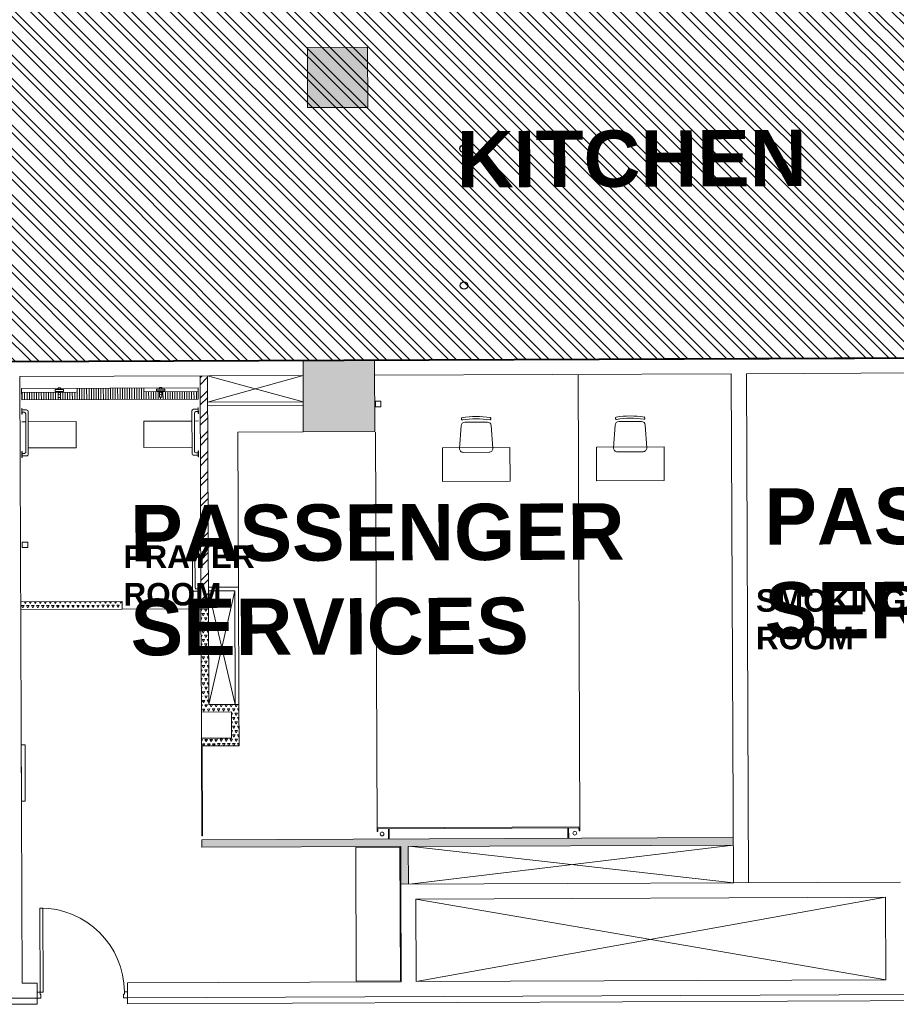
# Model space of a CAD drawing. Header units: millimetres. Extents: x 21148.2 to 21239.2, y 30135 to 30201.8.
# Tile 144 of 189: x 21184.6 to 21196.2, y 30166.5 to 30179.6. Entities that reach past the tile are written whole.
import ezdxf

# ---------------------------------------------------------------- set-up
doc = ezdxf.new("R2010")
doc.units = ezdxf.units.MM
doc.linetypes.add('Existing Modification Level 0$0$RETAIL-PTB LEVEL 0$0$ACAD_ISO04W100', pattern=[30, 24, -3, 0, -3])
for name, color, linetype, lineweight in [('AR-T1E-20-L1$0$BIAL - T1E - LT - 001 - AR - DWG - 0134 & 138$0$EAST COLUMN-PTB LEVEL 1$0$A-COL-PATT', 7, 'Continuous', 13), ('AR-T1E-20-L1$0$BIAL - T1E - LT - 001 - AR - DWG - 0134 & 138$0$EAST COLUMN-PTB LEVEL 1$0$A-COLS', 7, 'Continuous', 13), ('AR-T1E-20-L1$0$BIAL - T1E - LT - 001 - AR - DWG - 0134 & 138$0$EAST FURN AND EQPM- PTB LEVEL 1$0$I-ANNO-DIMS', 7, 'Continuous', 13), ('AR-T1E-20-L1$0$BIAL - T1E - LT - 001 - AR - DWG - 0134 & 138$0$EAST FURN AND EQPM- PTB LEVEL 1$0$I-DETL-LIT2', 7, 'Continuous', 13), ('AR-T1E-20-L1$0$BIAL - T1E - LT - 001 - AR - DWG - 0134 & 138$0$EAST FURN AND EQPM- PTB LEVEL 1$0$I-ELEV-LIT2', 7, 'Continuous', 13), ('AR-T1E-20-L1$0$BIAL - T1E - LT - 001 - AR - DWG - 0134 & 138$0$EAST FURN AND EQPM- PTB LEVEL 1$0$I-FINS', 7, 'Continuous', 13), ('AR-T1E-20-L1$0$BIAL - T1E - LT - 001 - AR - DWG - 0134 & 138$0$EAST FURN AND EQPM- PTB LEVEL 1$0$I-FLOR', 7, 'Continuous', 13), ('AR-T1E-20-L1$0$BIAL - T1E - LT - 001 - AR - DWG - 0134 & 138$0$EAST FURN AND EQPM- PTB LEVEL 1$0$I-FLOR-HTCH', 7, 'Continuous', 13), ('AR-T1E-20-L1$0$BIAL - T1E - LT - 001 - AR - DWG - 0134 & 138$0$EAST FURN AND EQPM- PTB LEVEL 1$0$I-FURN', 7, 'Continuous', 13), ('AR-T1E-20-L1$0$BIAL - T1E - LT - 001 - AR - DWG - 0134 & 138$0$EAST FURN AND EQPM- PTB LEVEL 1$0$I-FURN-FIXD', 7, 'Continuous', 13), ('AR-T1E-20-L1$0$BIAL - T1E - LT - 001 - AR - DWG - 0134 & 138$0$EAST FURN AND EQPM- PTB LEVEL 1$0$I-WALL', 7, 'Continuous', 13), ('AR-T1E-20-L1$0$BIAL - T1E - LT - 001 - AR - DWG - 0134 & 138$0$EAST FURN AND EQPM- PTB LEVEL 1$0$LEVEL E$0$I-FURN-SEAT', 7, 'Continuous', 13), ('AR-T1E-20-L1$0$BIAL - T1E - LT - 001 - AR - DWG - 0134 & 138$0$EAST PTB LVL 1-BUILDING WALLS$0$A-DETL-PATT', 7, 'Continuous', 13), ('AR-T1E-20-L1$0$BIAL - T1E - LT - 001 - AR - DWG - 0134 & 138$0$EAST PTB LVL 1-BUILDING WALLS$0$A-DOOR', 7, 'Continuous', 13), ('AR-T1E-20-L1$0$BIAL - T1E - LT - 001 - AR - DWG - 0134 & 138$0$EAST PTB LVL 1-BUILDING WALLS$0$A-WALL', 7, 'Continuous', 13), ('AR-T1E-20-L1$0$BIAL - T1E - LT - 001 - AR - DWG - 0134 & 138$0$EAST PTB LVL 1-BUILDING WALLS$0$I-ANNO-DIMS', 7, 'Continuous', 13), ('AR-T1E-20-L1$0$BIAL - T1E - LT - 001 - AR - DWG - 0134 & 138$0$EAST PTB LVL 1-BUILDING WALLS$0$I-ELEV-LIT2', 7, 'Continuous', 13), ('AR-T1E-20-L1$0$BIAL - T1E - LT - 001 - AR - DWG - 0134 & 138$0$EAST PTB LVL 1-BUILDING WALLS$0$I-FURN', 7, 'Continuous', 13), ('AR-T1E-20-L1$0$BIAL - T1E - LT - 001 - AR - DWG - 0134 & 138$0$EAST PTB LVL 1-BUILDING WALLS$0$I-WALL', 7, 'Continuous', 13), ('AR-T1E-20-L1$0$BIAL - T1E - LT - 001 - AR - DWG - 0134 & 138$0$EAST PTB LVL 1-BUILDING WALLS$0$I-WALL-HTCH', 7, 'Continuous', 13), ('AR-T1E-20-L1$0$BIAL - T1E - LT - 001 - AR - DWG - 0134 & 138$0$EAST PTB LVL 1-BUILDING WALLS$0$I-WALL-LGHT', 7, 'Continuous', 13), ('AR-T1E-20-L1$0$BIAL - T1E - LT - 001 - AR - DWG - 0134 & 138$0$EAST PTB LVL 1-FLOOR CUT-OUTS$0$A-FLOR-CUTO', 7, 'Continuous', 13), ('AR-T1E-20-L1$0$BIAL - T1E - LT - 001 - AR - DWG - 0134 & 138$0$EAST PTB LVL 1-RETAIL LAYOUT$0$plines', 7, 'Continuous', 13), ('AR-T1E-20-L1$0$Text', 7, 'Continuous', 13), ('Existing Modification Level 0$0$RETAIL-PTB LEVEL 0$0$A-RETAIL', 7, 'Continuous', 60)]:
    doc.layers.add(name, color=color, linetype=linetype, lineweight=lineweight)
doc.styles.add('AR-T1E-20-L1$0$ARIALBOLD.8', font='arialbd.ttf', dxfattribs={"width": 0.8, "height": 2.5})
doc.styles.get("Standard").update_dxf_attribs({"font": 'arial.ttf'})
pattern_1 = [(60.229905, (20923.607067, 30209.51523), (-0.033568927, 0.057608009), [0.0333375, -0.0333375]), (120.229905, (20923.607067, 30209.51523), (-0.066674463, -0.000267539), [0.0333375, -0.0333375]), (0.229905, (20923.59028, 30209.544034), (0.033105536, 0.057875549), [0.0333375, -0.0333375])]

# ---------------------------------------------------------------- blocks, each defined once
blk = doc.blocks.new('*U15')
for points in [[(0, 0), (0, 1120), (40, 1120), (40, 0)], [(-40, 0), (0, 0), (0, -30), (10, -30), (10, -80), (-40, -80)], [(1160, 0), (1120, 0), (1120, -30), (1110, -30), (1110, -80), (1160, -80)]]:
    blk.add_lwpolyline(points, close=True)
blk.add_arc((0, 0), 1120, 0, 90)
blk = doc.blocks.new('AR-T1E-20-L1$0$BIAL - T1E - LT - 001 - AR - DWG - 0134 & 138$0$EAST FURN AND EQPM- PTB LEVEL 1$0$椅子-01')
for p, q in [((-192, 234), (-192, 223)), ((198, 234), (198, 224))]:
    blk.add_line(p, q)
blk.add_lwpolyline([(174, -218, 0.434552), (224, -165), (203, 137, 0.394163), (154, 184), (-147, 184, 0.392795), (-197, 137), (-219, -164, 0.435961), (-169, -218)], format="xyb", close=True)
for centre, radius, start, end in [((-182, 234), 10, 99.042, 180), ((-182, 223), 10, 180, 279.12), ((4, -932), 1190, 81.0071, 99.042), ((4, -932), 1160, 80.9296, 99.12), ((188, 224), 10, 260.9296, 0), ((188, 234), 10, 0, 81.0071)]:
    blk.add_arc(centre, radius, start, end)
blk = doc.blocks.new('AR-T1E-20-L1$0$BIAL - T1E - LT - 001 - AR - DWG - 0134 & 138$0$EAST FURN AND EQPM- PTB LEVEL 1$0$GRAB BAR - PLAN')
at = {"layer": 'AR-T1E-20-L1$0$BIAL - T1E - LT - 001 - AR - DWG - 0134 & 138$0$EAST FURN AND EQPM- PTB LEVEL 1$0$I-FURN-FIXD'}
for p, q in [((-305.5, -3), (-305.5, -65)), ((-285.5, -85), (285.5, -85)), ((-273.5, -3), (-273.5, -33)), ((253.5, -53), (-253.5, -53)), ((273.5, -33), (273.5, -3)), ((305.5, -65), (305.5, -3))]:
    blk.add_line(p, q, dxfattribs=at)
for points in [[(-329.5, -3), (-249.5, -3), (-249.5, 0), (-329.5, 0)], [(329.5, -3), (249.5, -3), (249.5, 0), (329.5, 0)]]:
    blk.add_lwpolyline(points, close=True, dxfattribs=at)
for centre, start, end in [((-285.5, -65), 180, 270), ((-253.5, -33), 180, 270), ((253.5, -33), 270, 0), ((285.5, -65), 270, 0)]:
    blk.add_arc(centre, 20, start, end, dxfattribs=at)
blk = doc.blocks.new('AR-T1E-20-L1$0$BIAL - T1E - LT - 001 - AR - DWG - 0134 & 138$0$EAST FURN AND EQPM- PTB LEVEL 1$0$LEVEL E$0$A$C1C04556D')
at = {"ltscale": 0.25}
for points in [[(63, 119), (63, 141), (95, 141), (95, 119)], [(95, 96), (95, 14), (63, 14), (63, 96)]]:
    blk.add_lwpolyline(points, dxfattribs=at)
blk.add_lwpolyline([(23, 119), (135, 119), (135, 96), (23, 96)], close=True, dxfattribs=at)
blk.add_circle((79, 64), 16, dxfattribs=at)

msp = doc.modelspace()

# ---------------------------------------------------------------- hatches: boundary and pattern name
at = {"true_color": 0xfeeab9}
h = msp.add_hatch(dxfattribs=at)
h.set_pattern_fill('ANSI32', color=254, scale=0.023, angle=90)
h.set_pattern_definition([(135, (21151.4033, 30177.6676), (-0.1549094, -0.1549094), []), (135, (21151.4033, 30177.77087), (-0.1549094, -0.1549094), [])])
h.paths.add_polyline_path([(21201.017, 30182.017), (21213.672, 30182.027), (21213.672, 30185.169), (21211.749, 30185.169), (21211.749, 30187.823), (21177.99, 30187.515, 0.591749), (21171.968, 30178.39), (21184.14, 30178.44), (21184.326, 30178.429), (21184.339, 30175.035), (21197.925, 30175.089), (21197.914, 30177.589), (21201.034, 30177.601)])
at = {"layer": 'AR-T1E-20-L1$0$BIAL - T1E - LT - 001 - AR - DWG - 0134 & 138$0$EAST COLUMN-PTB LEVEL 1$0$A-COL-PATT'}
for points in [[(21188.384, 30178.418), (21189.184, 30178.421), (21189.181, 30179.221), (21188.381, 30179.218)], [(21188.326, 30174.102), (21189.276, 30174.106), (21189.272, 30175.056), (21188.322, 30175.052)]]:
    msp.add_hatch(color=256, dxfattribs=at).paths.add_polyline_path(points, flags=0)
at = {"layer": 'AR-T1E-20-L1$0$BIAL - T1E - LT - 001 - AR - DWG - 0134 & 138$0$EAST FURN AND EQPM- PTB LEVEL 1$0$I-FLOR-HTCH'}
h = msp.add_hatch(dxfattribs=at)
h.set_pattern_fill('ANSI31', color=256, scale=0.01, angle=45.2299, style=0)
h.set_pattern_definition([(90.229905, (21035.17993, 30116.35136), (-0.0317497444, -0.0001274), [])])
h.paths.add_polyline_path([(21186.411, 30174.634), (21186.202, 30174.634), (21186.202, 30174.684), (21185.302, 30174.68), (21185.302, 30174.63), (21185.093, 30174.629), (21185.094, 30174.559), (21185.062, 30174.559), (21185.061, 30174.629), (21184.577, 30174.627), (21184.578, 30174.527), (21186.928, 30174.537), (21186.927, 30174.637), (21186.443, 30174.635), (21186.444, 30174.565), (21186.412, 30174.564)])
at = {"layer": 'AR-T1E-20-L1$0$BIAL - T1E - LT - 001 - AR - DWG - 0134 & 138$0$EAST PTB LVL 1-BUILDING WALLS$0$I-WALL-HTCH'}
h = msp.add_hatch(dxfattribs=at)
h.set_pattern_fill('ANSI32', color=256, scale=0.02, angle=0.2299, style=0)
h.set_pattern_definition([(45.2299, (21027.54216, 30046.04258), (-0.13524327, 0.13416225), []), (45.2299, (21027.63196, 30046.04295), (-0.13524327, 0.13416225), [])])
h.paths.add_polyline_path([(21186.964, 30171.747), (21187.064, 30171.747), (21187.052, 30174.847), (21186.952, 30174.847)])
h = msp.add_hatch(dxfattribs=at)
h.set_pattern_fill('TRIANG', color=256, scale=0.007, angle=0.2299, style=0)
h.set_pattern_definition(pattern_1)
h.paths.add_polyline_path([(21184.564, 30171.837), (21185.914, 30171.842), (21185.914, 30171.742), (21184.564, 30171.737)])
h = msp.add_hatch(dxfattribs=at)
h.set_pattern_fill('TRIANG', color=256, scale=0.007, angle=0.2299, style=0)
h.set_pattern_definition(pattern_1)
h.paths.add_polyline_path([(21186.97, 30170.372), (21187.37, 30170.373), (21187.371, 30170.023), (21186.971, 30170.022), (21186.971, 30169.922), (21187.471, 30169.924), (21187.469, 30170.474), (21187.069, 30170.472), (21187.064, 30171.747), (21186.964, 30171.747)])
h = msp.add_hatch(dxfattribs=at)
h.set_pattern_fill('TRIANG', color=256, scale=0.007, angle=0.2299, style=0)
h.set_pattern_definition(pattern_1)
h.paths.add_polyline_path([(21186.977, 30168.572), (21189.622, 30168.582), (21189.624, 30168.082), (21189.724, 30168.083), (21189.722, 30168.583), (21194.048, 30168.6), (21194.048, 30168.7), (21186.976, 30168.672)])

# ---------------------------------------------------------------- linework, layer by layer
at = {"color": 240, "true_color": 0xed1f24}
msp.add_lwpolyline([(21201.017, 30182.017), (21213.672, 30182.027), (21213.672, 30185.169), (21211.749, 30185.169), (21211.749, 30187.823), (21177.99, 30187.515, 0.591749), (21171.968, 30178.39), (21184.14, 30178.44), (21184.326, 30178.429), (21184.339, 30175.035), (21197.925, 30175.089), (21197.914, 30177.589), (21201.034, 30177.601), (21201.017, 30182.017)], format="xyb", close=True, dxfattribs=at)
msp.add_lwpolyline([(21177.988, 30187.517), (21211.746, 30187.825), (21211.746, 30185.171), (21213.67, 30185.171), (21213.67, 30182.029), (21201.015, 30182.02), (21201.032, 30177.603), (21197.912, 30177.591), (21197.922, 30175.091), (21184.337, 30175.037), (21184.323, 30178.642), (21184.138, 30178.442), (21171.966, 30178.392)], dxfattribs=at)
for centre in [(21190.46, 30177.871), (21190.466, 30176.05)]:
    msp.add_circle(centre, 0.05)
at = {"layer": 'AR-T1E-20-L1$0$BIAL - T1E - LT - 001 - AR - DWG - 0134 & 138$0$EAST COLUMN-PTB LEVEL 1$0$A-COLS'}
for p, q in [((21189.181, 30179.221), (21188.381, 30179.218)), ((21188.381, 30179.218), (21188.384, 30178.418)), ((21189.184, 30178.421), (21189.181, 30179.221)), ((21188.384, 30178.418), (21189.184, 30178.421)), ((21189.272, 30175.056), (21188.322, 30175.052)), ((21188.322, 30175.052), (21188.326, 30174.102)), ((21189.276, 30174.106), (21189.272, 30175.056)), ((21188.326, 30174.102), (21189.276, 30174.106))]:
    msp.add_line(p, q, dxfattribs=at)
at = {"layer": 'AR-T1E-20-L1$0$BIAL - T1E - LT - 001 - AR - DWG - 0134 & 138$0$EAST FURN AND EQPM- PTB LEVEL 1$0$I-ANNO-DIMS'}
msp.add_lwpolyline([(21184.578, 30174.527), (21186.928, 30174.537), (21186.927, 30174.687), (21184.577, 30174.677)], close=True, dxfattribs=at)
at = {"layer": 'AR-T1E-20-L1$0$BIAL - T1E - LT - 001 - AR - DWG - 0134 & 138$0$EAST FURN AND EQPM- PTB LEVEL 1$0$I-DETL-LIT2', "ltscale": 0.25}
for points in [[(21186.927, 30174.687), (21184.577, 30174.677)], [(21185.302, 30174.63), (21184.577, 30174.627)], [(21186.927, 30174.637), (21186.202, 30174.634)], [(21186.928, 30174.537), (21184.578, 30174.527)]]:
    msp.add_lwpolyline(points, dxfattribs=at)
at = {"layer": 'AR-T1E-20-L1$0$BIAL - T1E - LT - 001 - AR - DWG - 0134 & 138$0$EAST FURN AND EQPM- PTB LEVEL 1$0$I-ELEV-LIT2', "ltscale": 0.25}
msp.add_line((21186.202, 30174.634), (21186.202, 30174.684), dxfattribs=at)
at = {"layer": 'AR-T1E-20-L1$0$BIAL - T1E - LT - 001 - AR - DWG - 0134 & 138$0$EAST FURN AND EQPM- PTB LEVEL 1$0$I-FLOR'}
for points in [[(21184.579, 30174.237), (21184.632, 30174.237)], [(21186.876, 30174.246), (21186.929, 30174.247)]]:
    msp.add_lwpolyline(points, dxfattribs=at)
at = {"layer": 'AR-T1E-20-L1$0$BIAL - T1E - LT - 001 - AR - DWG - 0134 & 138$0$EAST FURN AND EQPM- PTB LEVEL 1$0$I-FURN'}
for points in [[(21191.079, 30173.445), (21191.077, 30173.895), (21190.177, 30173.891), (21190.179, 30173.441)], [(21193.129, 30173.453), (21193.127, 30173.903), (21192.227, 30173.899), (21192.229, 30173.449)]]:
    msp.add_lwpolyline(points, close=True, dxfattribs=at)
at = {"layer": 'AR-T1E-20-L1$0$BIAL - T1E - LT - 001 - AR - DWG - 0134 & 138$0$EAST FURN AND EQPM- PTB LEVEL 1$0$I-WALL'}
msp.add_lwpolyline([(21184.586, 30172.56), (21184.661, 30172.56), (21184.66, 30172.635), (21184.585, 30172.635)], close=True, dxfattribs=at)
at = {"layer": 'AR-T1E-20-L1$0$BIAL - T1E - LT - 001 - AR - DWG - 0134 & 138$0$EAST FURN AND EQPM- PTB LEVEL 1$0$LEVEL E$0$I-FURN-SEAT', "ltscale": 0.25}
for points in [[(21184.632, 30174.237), (21184.579, 30174.237)], [(21185.305, 30173.89), (21185.304, 30174.24), (21184.664, 30174.237)], [(21186.844, 30174.246), (21186.204, 30174.244), (21186.205, 30173.894)], [(21186.929, 30174.247), (21186.876, 30174.246)], [(21184.662, 30173.887), (21185.305, 30173.89)], [(21186.205, 30173.894), (21186.848, 30173.896)]]:
    msp.add_lwpolyline(points, dxfattribs=at)
at = {"layer": 'AR-T1E-20-L1$0$BIAL - T1E - LT - 001 - AR - DWG - 0134 & 138$0$EAST PTB LVL 1-BUILDING WALLS$0$A-DETL-PATT'}
for points in [[(21184.785, 30166.563), (21184.785, 30166.483), (21184.785, 30166.483), (21184.785, 30166.483), (21184.385, 30166.481), (21184.385, 30166.561)], [(21185.985, 30166.568), (21185.985, 30166.488), (21201.357, 30166.549)]]:
    msp.add_lwpolyline(points, dxfattribs=at)
at = {"layer": 'AR-T1E-20-L1$0$BIAL - T1E - LT - 001 - AR - DWG - 0134 & 138$0$EAST PTB LVL 1-BUILDING WALLS$0$A-WALL'}
for p, q in [((21188.322, 30175.052), (21184.551, 30175.037)), ((21188.323, 30174.852), (21188.322, 30175.052)), ((21197.922, 30175.091), (21189.272, 30175.056)), ((21189.273, 30174.856), (21189.272, 30175.056)), ((21194.223, 30174.876), (21197.923, 30174.891)), ((21184.552, 30174.837), (21188.323, 30174.852)), ((21184.552, 30174.837), (21184.584, 30166.762)), ((21186.964, 30171.747), (21186.952, 30174.847)), ((21187.064, 30171.747), (21187.052, 30174.847)), ((21189.273, 30174.856), (21194.023, 30174.875)), ((21194.023, 30174.875), (21194.05, 30168.1)), ((21194.25, 30168.101), (21194.223, 30174.876)), ((21184.564, 30171.837), (21185.914, 30171.842)), ((21184.564, 30171.737), (21185.914, 30171.742)), ((21185.914, 30171.742), (21185.914, 30171.842)), ((21186.97, 30170.372), (21186.964, 30171.747)), ((21186.964, 30171.747), (21187.064, 30171.747)), ((21187.069, 30170.472), (21187.064, 30171.747)), ((21187.069, 30170.472), (21187.469, 30170.474)), ((21187.469, 30170.474), (21187.471, 30169.924)), ((21186.97, 30170.372), (21187.37, 30170.373)), ((21186.97, 30170.372), (21187.37, 30170.373)), ((21187.37, 30170.373), (21187.371, 30170.023)), ((21187.37, 30170.373), (21187.371, 30170.023)), ((21187.371, 30170.023), (21186.971, 30170.022)), ((21187.371, 30170.023), (21186.971, 30170.022)), ((21186.971, 30170.022), (21186.971, 30169.922)), ((21186.971, 30169.922), (21187.471, 30169.924)), ((21194.048, 30168.7), (21186.976, 30168.672)), ((21186.976, 30168.672), (21186.977, 30168.572)), ((21189.722, 30168.583), (21194.048, 30168.6)), ((21186.977, 30168.572), (21189.622, 30168.582)), ((21189.622, 30168.582), (21189.624, 30168.082)), ((21189.724, 30168.083), (21189.722, 30168.583)), ((21189.624, 30168.082), (21196.274, 30168.109)), ((21189.624, 30168.082), (21189.63, 30166.782)), ((21189.825, 30167.883), (21196.075, 30167.908)), ((21189.825, 30167.883), (21189.83, 30166.783)), ((21196.075, 30167.908), (21196.08, 30166.808)), ((21184.584, 30166.762), (21184.784, 30166.763)), ((21184.785, 30166.563), (21184.784, 30166.763)), ((21189.63, 30166.782), (21185.984, 30166.768)), ((21185.985, 30166.568), (21185.984, 30166.768)), ((21196.08, 30166.808), (21189.83, 30166.783)), ((21201.276, 30166.629), (21185.985, 30166.568)), ((21184.785, 30166.563), (21184.385, 30166.561))]:
    msp.add_line(p, q, dxfattribs=at)
at = {"layer": 'AR-T1E-20-L1$0$BIAL - T1E - LT - 001 - AR - DWG - 0134 & 138$0$EAST PTB LVL 1-BUILDING WALLS$0$I-ANNO-DIMS'}
for p, q in [((21188.325, 30174.502), (21187.053, 30174.497)), ((21188.325, 30174.452), (21187.053, 30174.447)), ((21188.325, 30174.452), (21187.103, 30174.447)), ((21188.325, 30174.452), (21187.103, 30174.447)), ((21187.463, 30172.036), (21187.063, 30172.035)), ((21187.463, 30172.036), (21187.113, 30172.035)), ((21187.469, 30170.474), (21187.463, 30172.036)), ((21187.413, 30171.986), (21187.063, 30171.985)), ((21187.419, 30170.473), (21187.413, 30171.986))]:
    msp.add_line(p, q, dxfattribs=at)
at = {"layer": 'AR-T1E-20-L1$0$BIAL - T1E - LT - 001 - AR - DWG - 0134 & 138$0$EAST PTB LVL 1-BUILDING WALLS$0$I-ELEV-LIT2'}
msp.add_line((21185.914, 30171.742), (21186.964, 30171.747), dxfattribs=at)
at = {"layer": 'AR-T1E-20-L1$0$BIAL - T1E - LT - 001 - AR - DWG - 0134 & 138$0$EAST PTB LVL 1-BUILDING WALLS$0$I-FURN'}
for points in [[(21184.625, 30169.187), (21184.622, 30169.937), (21184.572, 30169.937), (21184.575, 30169.187)], [(21189.023, 30168.57), (21189.612, 30168.572), (21189.62, 30166.792), (21189.03, 30166.79)]]:
    msp.add_lwpolyline(points, close=True, dxfattribs=at)
at = {"layer": 'AR-T1E-20-L1$0$BIAL - T1E - LT - 001 - AR - DWG - 0134 & 138$0$EAST PTB LVL 1-BUILDING WALLS$0$I-WALL'}
for p, q in [((21188.323, 30174.852), (21188.322, 30175.052)), ((21187.052, 30174.847), (21188.325, 30174.502)), ((21187.053, 30174.497), (21188.323, 30174.852)), ((21187.102, 30174.847), (21188.323, 30174.852)), ((21189.273, 30174.856), (21194.023, 30174.875)), ((21192.007, 30168.842), (21191.983, 30174.857)), ((21188.326, 30174.102), (21187.455, 30174.099)), ((21187.463, 30172.036), (21187.455, 30174.099)), ((21189.307, 30168.831), (21189.286, 30174.096)), ((21187.419, 30170.473), (21187.063, 30171.985)), ((21187.069, 30170.472), (21187.413, 30171.986)), ((21186.97, 30170.372), (21186.971, 30170.022)), ((21186.97, 30170.372), (21186.971, 30170.022)), ((21189.307, 30168.831), (21192.007, 30168.842)), ((21189.307, 30168.831), (21189.308, 30168.781)), ((21189.308, 30168.781), (21189.307, 30168.831)), ((21189.308, 30168.781), (21189.32, 30168.781)), ((21189.32, 30168.819), (21191.995, 30168.83)), ((21189.32, 30168.781), (21189.32, 30168.819)), ((21189.458, 30168.82), (21189.458, 30168.682)), ((21189.47, 30168.82), (21189.47, 30168.682)), ((21191.846, 30168.691), (21191.845, 30168.829)), ((21191.858, 30168.691), (21191.857, 30168.829)), ((21191.996, 30168.792), (21191.995, 30168.83)), ((21191.996, 30168.792), (21192.008, 30168.792)), ((21192.007, 30168.842), (21192.008, 30168.792)), ((21192.008, 30168.792), (21192.007, 30168.842)), ((21194.048, 30168.6), (21189.774, 30168.083)), ((21189.772, 30168.583), (21194.05, 30168.1))]:
    msp.add_line(p, q, dxfattribs=at)
msp.add_lwpolyline([(21189.285, 30174.433), (21189.36, 30174.434), (21189.36, 30174.509), (21189.285, 30174.508)], close=True, dxfattribs=at)
at = {"layer": 'AR-T1E-20-L1$0$BIAL - T1E - LT - 001 - AR - DWG - 0134 & 138$0$EAST PTB LVL 1-BUILDING WALLS$0$I-WALL', "ltscale": 0.25}
msp.add_lwpolyline([(21186.976, 30168.722), (21186.986, 30168.722), (21186.981, 30169.922), (21186.971, 30169.922)], close=True, dxfattribs=at)
at = {"layer": 'AR-T1E-20-L1$0$BIAL - T1E - LT - 001 - AR - DWG - 0134 & 138$0$EAST PTB LVL 1-BUILDING WALLS$0$I-WALL-LGHT'}
for centre in [(21189.375, 30168.749), (21191.94, 30168.759)]:
    msp.add_circle(centre, 0.025, dxfattribs=at)
at = {"layer": 'AR-T1E-20-L1$0$BIAL - T1E - LT - 001 - AR - DWG - 0134 & 138$0$EAST PTB LVL 1-FLOOR CUT-OUTS$0$A-FLOR-CUTO', "ltscale": 0.2}
for p, q in [((21196.08, 30166.808), (21189.825, 30167.883)), ((21189.83, 30166.783), (21196.075, 30167.908))]:
    msp.add_line(p, q, dxfattribs=at)
at = {"layer": 'AR-T1E-20-L1$0$BIAL - T1E - LT - 001 - AR - DWG - 0134 & 138$0$EAST PTB LVL 1-FLOOR CUT-OUTS$0$A-FLOR-CUTO'}
msp.add_lwpolyline([(21189.83, 30166.783), (21196.08, 30166.808), (21196.075, 30167.908), (21189.825, 30167.883)], close=True, dxfattribs=at)
at = {"layer": 'AR-T1E-20-L1$0$BIAL - T1E - LT - 001 - AR - DWG - 0134 & 138$0$EAST PTB LVL 1-RETAIL LAYOUT$0$plines', "const_width": 0.005}
msp.add_lwpolyline([(21189.181, 30179.221), (21188.381, 30179.218), (21188.384, 30178.418), (21189.184, 30178.421)], close=True, dxfattribs=at)
at = {"layer": 'Existing Modification Level 0$0$RETAIL-PTB LEVEL 0$0$A-RETAIL', "linetype": 'Existing Modification Level 0$0$RETAIL-PTB LEVEL 0$0$ACAD_ISO04W100', "lineweight": -2, "ltscale": 0.2}
msp.add_lwpolyline([(21211.705, 30185.175), (21213.605, 30185.175), (21213.65, 30182.029), (21201.015, 30182.02), (21201.025, 30179.342), (21200.305, 30179.341), (21200.308, 30178.678), (21197.908, 30178.669), (21197.922, 30175.091), (21184.337, 30175.037), (21184.337, 30178.442), (21171.958, 30178.379), (21177.988, 30187.517)], dxfattribs=at)

# ---------------------------------------------------------------- block references
at = {"layer": 'AR-T1E-20-L1$0$BIAL - T1E - LT - 001 - AR - DWG - 0134 & 138$0$EAST FURN AND EQPM- PTB LEVEL 1$0$I-FINS', "ltscale": 0.25, "yscale": 0.001, "zscale": 0.001}
for p, xscale, rotation in [((21185.157, 30174.545), -0.001, 0.2299050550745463), ((21186.349, 30174.55), 0.001, 0.2299050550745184)]:
    msp.add_blockref('AR-T1E-20-L1$0$BIAL - T1E - LT - 001 - AR - DWG - 0134 & 138$0$EAST FURN AND EQPM- PTB LEVEL 1$0$LEVEL E$0$A$C1C04556D', p, dxfattribs=dict(at, xscale=xscale, rotation=rotation))
at = {"layer": 'AR-T1E-20-L1$0$BIAL - T1E - LT - 001 - AR - DWG - 0134 & 138$0$EAST FURN AND EQPM- PTB LEVEL 1$0$I-FURN', "xscale": 0.001, "yscale": 0.001, "zscale": 0.001, "rotation": 0.2299050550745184}
for p in [(21190.624, 30174.047), (21192.674, 30174.055)]:
    msp.add_blockref('AR-T1E-20-L1$0$BIAL - T1E - LT - 001 - AR - DWG - 0134 & 138$0$EAST FURN AND EQPM- PTB LEVEL 1$0$椅子-01', p, dxfattribs=at)
at = {"layer": 'AR-T1E-20-L1$0$BIAL - T1E - LT - 001 - AR - DWG - 0134 & 138$0$EAST FURN AND EQPM- PTB LEVEL 1$0$I-WALL', "yscale": 0.001, "zscale": 0.001}
for p, xscale, rotation in [((21184.58, 30174.088), -0.001, 90.22990505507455), ((21186.93, 30174.097), 0.001, 270.2299050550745), ((21186.937, 30172.286), 0.001, 270.2299050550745)]:
    msp.add_blockref('AR-T1E-20-L1$0$BIAL - T1E - LT - 001 - AR - DWG - 0134 & 138$0$EAST FURN AND EQPM- PTB LEVEL 1$0$GRAB BAR - PLAN', p, dxfattribs=dict(at, xscale=xscale, rotation=rotation))
at = {"layer": 'AR-T1E-20-L1$0$BIAL - T1E - LT - 001 - AR - DWG - 0134 & 138$0$EAST PTB LVL 1-BUILDING WALLS$0$A-DOOR', "xscale": 0.001, "yscale": 0.001, "zscale": 0.001, "rotation": 0.2299050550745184}
msp.add_blockref('*U15', (21184.824, 30166.643), dxfattribs=at)

# ---------------------------------------------------------------- texts
at = {"char_height": 0.3, "width": 12.68184, "attachment_point": 1}
for s, insert in [('{\\fArial|b1|i0|c0|p34;PRAYER \\PROOM}', (21185.932, 30172.59, 10.833)), ('{\\fArial|b1|i0|c0|p34;SMOKING \\PROOM}', (21194.351, 30172.007, 10.833))]:
    msp.add_mtext(s, dxfattribs=dict(at, insert=insert))
at = {"layer": 'AR-T1E-20-L1$0$Text', "style": 'AR-T1E-20-L1$0$ARIALBOLD.8'}
msp.add_text('KITCHEN', height=0.75, rotation=0.2299, dxfattribs=at).set_placement((21190.37, 30177.355))
at = {"layer": 'AR-T1E-20-L1$0$Text', "char_height": 0.75, "width": 12.16883, "attachment_point": 1, "rotation": 0.2299, "style": 'AR-T1E-20-L1$0$ARIALBOLD.8'}
for insert in [(21194.461, 30173.349), (21186.021, 30173.126)]:
    msp.add_mtext('{\\W1;PASSENGER \\PSERVICES}', dxfattribs=dict(at, insert=insert))

doc.saveas('drawing.dxf')
